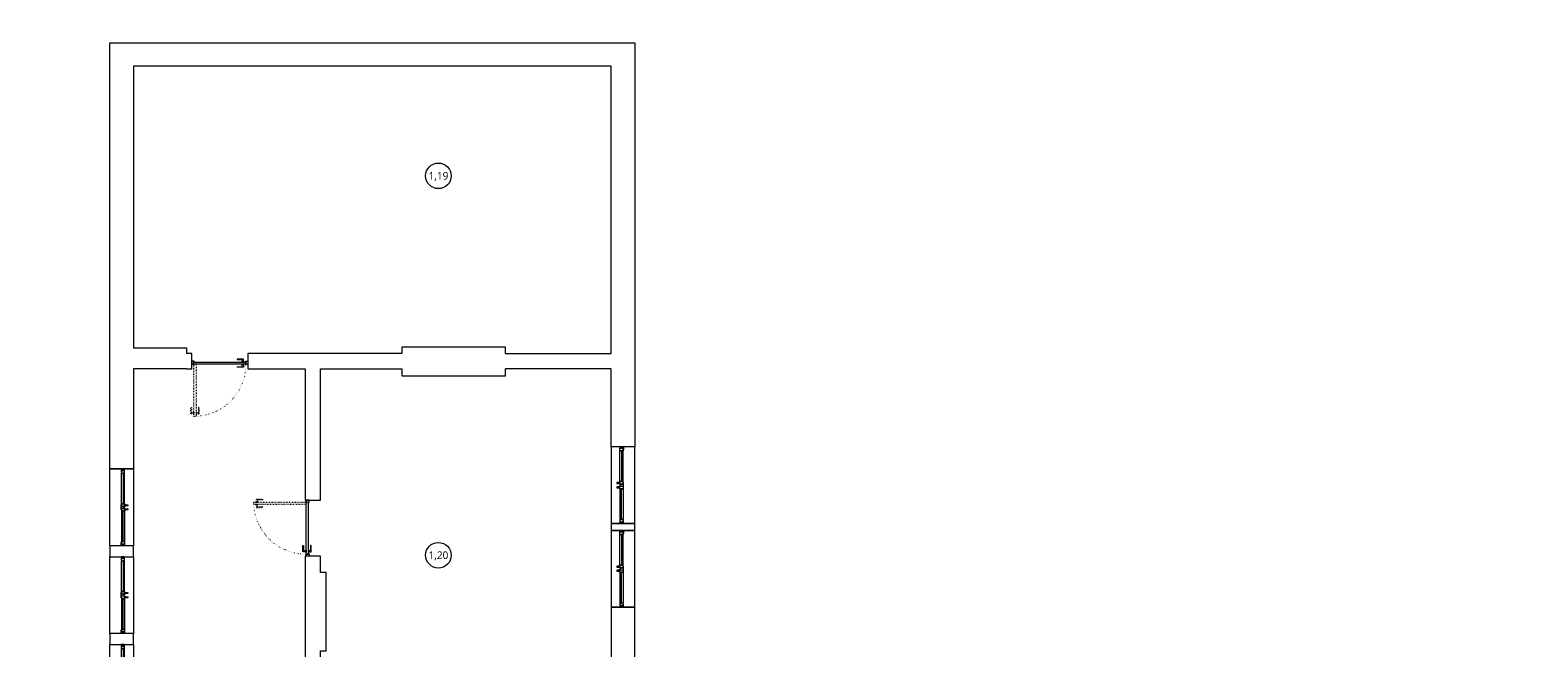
# Model space of a CAD drawing. Header units: millimetres. Extents: x -221 to 149158, y -114258 to 0.
# Tile 110 of 219: x 94637 to 97584, y -63867 to -62660. Entities that reach past the tile are written whole.
import ezdxf
from ezdxf.enums import TextEntityAlignment as Align

# ---------------------------------------------------------------- set-up
doc = ezdxf.new("R2010")
doc.units = ezdxf.units.MM
doc.linetypes.add('ACAD_ISO03W100', pattern=[30, 12, -18])
doc.linetypes.add('ACAD_ISO07W100', pattern=[3, 0, -3])
doc.layers.get('0').update_dxf_attribs({"lineweight": 0})
doc.layers.add('A-przekrycieram.ART', color=7, linetype='Continuous', lineweight=0, true_color=0xffffff)
for name, color, linetype, lineweight in [('opis..KF', 250, 'Continuous', 15), ('stolarka_arch', 250, 'Continuous', 5), ('wymiar..KF', 12, 'Continuous', 5), ('ściany ist..KF', 61, 'Continuous', 5)]:
    doc.layers.add(name, color=color, linetype=linetype, lineweight=lineweight)
doc.styles.add('ARCH', font='segoeuil.ttf')
doc.styles.add('kamil', font='GOTHIC.TTF')
doc.dimstyles.new('50..KF', dxfattribs={"dimscale": 0.5, "dimtxt": 12, "dimasz": 10, "dimexe": 5, "dimexo": 5, "dimgap": 3, "dimtad": 1, "dimdec": 1, "dimrnd": 0.5, "dimtxsty": 'kamil', "dimblk": 'ARCHTICK', "dimcen": 0, "dimclrd": 256, "dimclre": 256, "dimclrt": 256, "dimadec": 0, "dimazin": 0, "dimtfac": 1, "dimtdec": 1, "dimtofl": 0, "dimtmove": 0, "dimatfit": 3, "dimfxl": 10, "dimfxlon": 1, "dimlwd": 0, "dimlwe": 0, "dimarcsym": 0})

# ---------------------------------------------------------------- blocks, each defined once
blk = doc.blocks.new('*U977')
at = {"layer": 'stolarka_arch', "lineweight": 0}
blk.add_lwpolyline([(0, 0), (150, 0), (150, -46), (0, -46)], close=True, dxfattribs=at)
at = {"layer": 'stolarka_arch'}
for points in [[(0, -22), (6, -22), (6, -23), (3, -23), (3, -28), (0, -28)], [(3, -23), (8, -23), (8, -29), (2, -29), (2, -28), (3, -28)], [(8, -26), (68, -26), (68, -23), (8, -23)], [(8, -26), (68, -26), (68, -29), (8, -29)], [(73, -23), (68, -23), (68, -29), (74, -29), (74, -28), (73, -28)], [(73, -30), (69, -30), (69, -29), (73, -29)], [(70, -22), (80, -22), (80, -23), (77, -23), (77, -28), (73, -28), (73, -23), (70, -23)], [(77, -23), (82, -23), (82, -29), (76, -29), (76, -28), (77, -28)], [(81, -30), (77, -30), (77, -29), (81, -29)], [(142, -26), (82, -26), (82, -23), (142, -23)], [(142, -26), (82, -26), (82, -29), (142, -29)], [(147, -23), (142, -23), (142, -29), (148, -29), (148, -28), (147, -28)], [(150, -22), (144, -22), (144, -23), (147, -23), (147, -28), (150, -28)], [(72, -35), (70, -35), (70, -30), (72, -30)], [(80, -35), (78, -35), (78, -30), (80, -30)]]:
    blk.add_lwpolyline(points, close=True, dxfattribs=at)
blk = doc.blocks.new('*U650')
at = {"layer": 'stolarka_arch', "linetype": 'ACAD_ISO03W100', "lineweight": 0, "ltscale": 0.1}
for points in [[(3.5, 97), (-1.5, 97), (-1.5, 85), (-0.5, 85), (-0.5, 95), (3.5, 95)], [(3.5, 98), (3.5, 94), (4.5, 94), (4.5, 98)], [(4.5, 102), (4.5, 0), (8.5, 0), (8.5, 102)], [(9.5, 98), (9.5, 94), (8.5, 94), (8.5, 98)], [(9.5, 97), (14.5, 97), (14.5, 85), (13.5, 85), (13.5, 95), (9.5, 95)]]:
    blk.add_lwpolyline(points, close=True, dxfattribs=at)
at = {"layer": 'stolarka_arch'}
for points in [[(5, -4), (5, -6), (0, -6), (0, 0), (4, 0), (4, -4), (5, -4)], [(106, 0), (4, 0), (4, -4), (106, -4)], [(101, 1), (101, 6), (89, 6), (89, 5), (99, 5), (99, 1)], [(102, 1), (98, 1), (98, 0), (102, 0)], [(105, -4), (105, -6), (110, -6), (110, 0), (106, 0), (106, -4), (105, -4)], [(101, -5), (101, -10), (89, -10), (89, -9), (99, -9), (99, -5)], [(102, -5), (98, -5), (98, -4), (102, -4)]]:
    blk.add_lwpolyline(points, close=True, dxfattribs=at)
blk.add_circle((4, 0.5), 0.5, dxfattribs=at)
at = {"layer": 'stolarka_arch', "linetype": 'ACAD_ISO07W100', "lineweight": 0, "ltscale": 0.5}
blk.add_arc((4, 0), 102, 0, 89.6506, dxfattribs=at)
blk = doc.blocks.new('nr pom')
at = {"layer": 'opis..KF', "lineweight": 20}
blk.add_circle((0, 0), 25, dxfattribs=at)
at = {"layer": 'opis..KF', "style": 'ARCH'}
blk.add_attdef('00', text='', height=15, dxfattribs=at).set_placement((0, 0), align=Align.MIDDLE_CENTER)
blk = doc.blocks.new('_ArchTick')
at = {"color": 0, "linetype": 'ByBlock', "const_width": 0.15}
blk.add_lwpolyline([(-0.5, -0.5), (0.5, 0.5)], dxfattribs=at)
blk = doc.blocks.new('*D1279')
at = {"layer": 'Defpoints', "color": 0, "transparency": 16777216}
for p in [(14.6, -62912.1), (119184.8, -62912.1), (0, -62950)]:
    blk.add_point(p, dxfattribs=at)
at = {"layer": 'wymiar..KF', "linetype": 'Continuous', "lineweight": 0, "transparency": 16777216}
for p, q in [((19.6, -62912.1), (12.1, -62912.1)), ((14.6, -62950), (14.6, -62912.1)), ((9.6, -62950), (17.1, -62950))]:
    blk.add_line(p, q, dxfattribs=at)
at = {"layer": 'wymiar..KF', "lineweight": 0, "transparency": 16777216, "xscale": 5, "yscale": 5, "zscale": 5}
for p, rotation in [((14.6, -62912.1), 90), ((14.6, -62950), 270)]:
    blk.add_blockref('_ArchTick', p, dxfattribs=dict(at, rotation=rotation))
at = {"layer": 'wymiar..KF', "transparency": 16777216, "insert": (10, -62931.1), "char_height": 6, "attachment_point": 5, "rotation": 90, "style": 'kamil'}
blk.add_mtext('38', dxfattribs=at)
blk = doc.blocks.new('*U1674')
at = {"layer": 'A-przekrycieram.ART'}
h = blk.add_hatch(color=256, dxfattribs=at)
h.dxf.hatch_style = 1
h.paths.add_polyline_path([(0, 4200), (5940, 4200), (5940, 0), (0, 0)])
h.paths.add_polyline_path([(200, 4100), (5840, 4100), (5840, 100), (200, 100)], flags=16)

msp = doc.modelspace()

# ---------------------------------------------------------------- linework, layer by layer
at = {"layer": 'ściany ist..KF', "linetype": 'ByBlock'}
for p, q in [((94953.04, -63291.99), (94943.07, -63291.99)), ((94953.04, -63321.99), (94953.04, -63291.99)), ((94943.07, -63321.99), (94953.04, -63321.99))]:
    msp.add_line(p, q, dxfattribs=at)
for points in [[(94839.07, -63517.89), (94793.07, -63517.89), (94793.07, -62684.99), (95819.07, -62684.99), (95819.07, -63474.48), (95773.07, -63474.48), (95773.07, -63321.99), (95566.62, -63321.99)], [(95566.62, -63291.99), (95773.07, -63291.99), (95773.07, -62730.99), (94839.07, -62730.99), (94839.07, -63280.99), (94943.07, -63280.99), (94943.07, -63291.99)], [(95566.62, -63291.99), (95566.62, -63279.97), (95363.62, -63279.97), (95363.62, -63291.99)], [(95363.62, -63291.99), (95063.03, -63291.99), (95063.03, -63321.99), (95174.91, -63321.99), (95174.91, -63578.52), (95204.91, -63578.52), (95204.91, -63321.99), (95363.62, -63321.99)], [(94943.07, -63321.99), (94839.07, -63321.99), (94839.07, -63517.89)], [(95363.62, -63321.99), (95363.62, -63335.97), (95566.62, -63335.97), (95566.62, -63321.99)], [(95204.91, -63688.52), (95174.91, -63688.52), (95174.91, -64339.99), (95828.97, -64339.99), (95828.97, -64293.99), (95819.07, -64293.99), (95819.07, -64241.91), (95773.07, -64241.91), (95773.07, -64309.99), (95204.91, -64309.99), (95204.91, -64045.25), (95215.91, -64045.25), (95215.91, -63977.23), (95204.91, -63977.23), (95204.91, -63873.25), (95215.91, -63873.25), (95215.91, -63720.23), (95204.91, -63720.23), (95204.91, -63688.52), (95174.91, -63688.52)]]:
    msp.add_lwpolyline(points, dxfattribs=at)
for points in [[(95773.07, -63637.78), (95819.07, -63637.78), (95819.07, -63624.48), (95773.07, -63624.48)], [(94793.07, -63689.37), (94839.07, -63689.37), (94839.07, -63667.89), (94793.07, -63667.89)], [(95773.07, -63920.43), (95819.07, -63920.43), (95819.07, -63787.78), (95773.07, -63787.78)], [(94793.07, -63860.85), (94839.07, -63860.85), (94839.07, -63839.37), (94793.07, -63839.37)]]:
    msp.add_lwpolyline(points, close=True, dxfattribs=at)

# ---------------------------------------------------------------- block references
at = {"xscale": 2, "yscale": 2, "zscale": 2}
msp.add_blockref('*U1674', (93336.03, -67503.22), dxfattribs=at)
at = {"layer": 'opis..KF', "color": 30}
for p, values in [((95435.24, -62945.05), {'00': '1,19'}), ((95435.24, -63686.39), {'00': '1,20'})]:
    msp.add_blockref('nr pom', p, dxfattribs=at).add_auto_attribs(values)
at = {"layer": 'stolarka_arch', "xscale": -1}
for p, rotation in [((94953.03, -63312.99), 180), ((95176.57, -63578.52), 90)]:
    msp.add_blockref('*U650', p, dxfattribs=dict(at, rotation=rotation))
at = {"layer": 'stolarka_arch', "color": 5, "xscale": -1, "rotation": 269.9999891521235}
for p in [(95819.07, -63624.48), (95819.07, -63787.78)]:
    msp.add_blockref('*U977', p, dxfattribs=at)
at = {"layer": 'stolarka_arch', "color": 5, "rotation": 90.00001084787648}
for p in [(94793.07, -63667.89), (94793.07, -63839.37), (94793.07, -64010.85)]:
    msp.add_blockref('*U977', p, dxfattribs=at)

# ---------------------------------------------------------------- dimensions: what is measured, and where the dimension line sits
at = {"layer": 'wymiar..KF'}
dim = msp.add_linear_dim(base=(14.6, -62912.12), p1=(0, -62950.01), p2=(119184.82, -62912.12), angle=90, dimstyle='50..KF', override={"dimtmove": 1}, dxfattribs=at)
dim.commit()
dim.dimension.update_dxf_attribs({"geometry": '*D1279', "text_midpoint": (9.95, -62931.07)})

doc.saveas('drawing.dxf')
